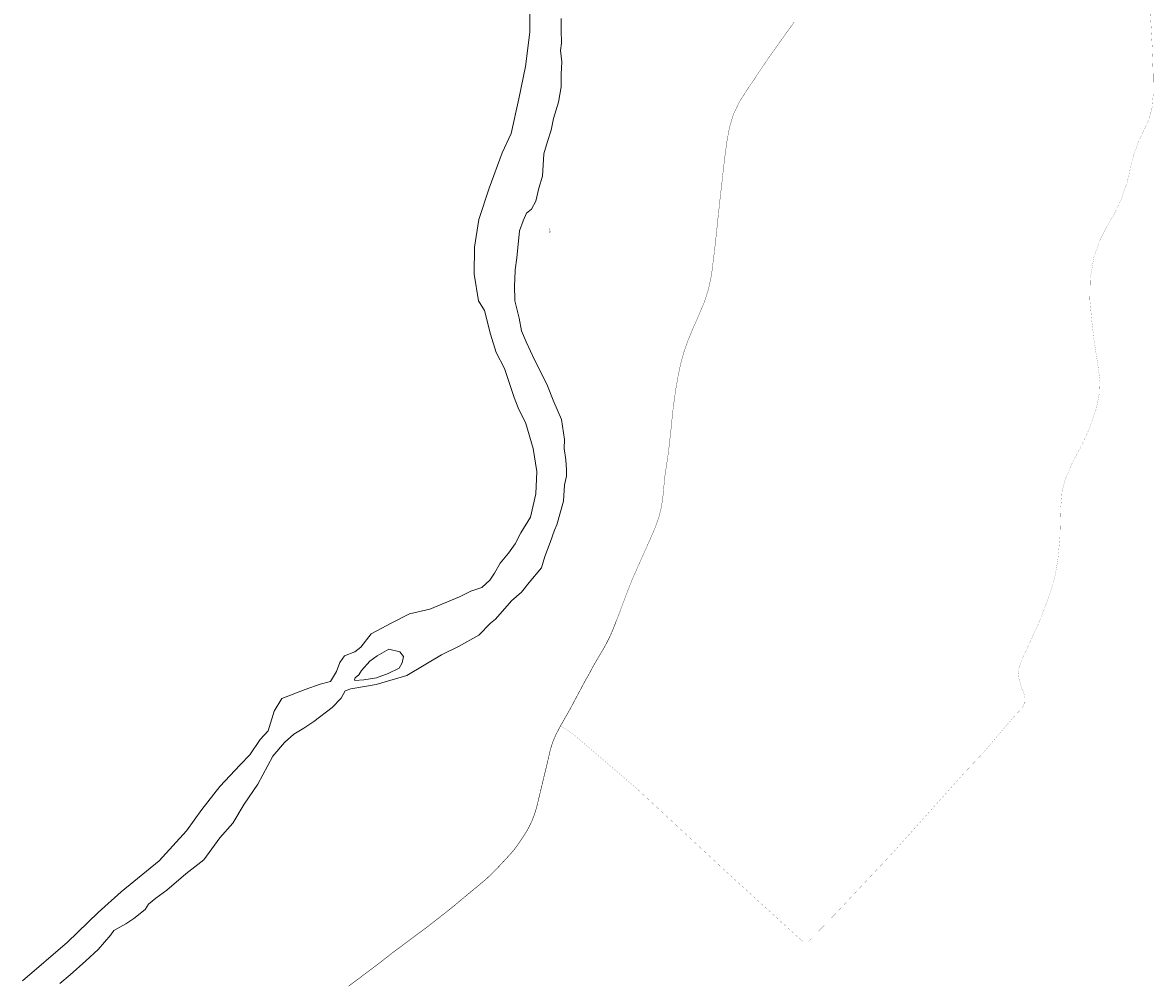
# Model space of a CAD drawing. Header units: metres. Extents: x 347609 to 404409, y 8548087 to 8605413.
# Tile 15 of 45: x 375504 to 376558, y 8566511 to 8567404. Entities that reach past the tile are written whole.
import ezdxf
from ezdxf.enums import TextEntityAlignment as Align

# ---------------------------------------------------------------- set-up
doc = ezdxf.new("R2010")
doc.units = ezdxf.units.M
doc.linetypes.add('ACAD_ISO04W100', pattern=[30, 24, -3, 0, -3])
doc.layers.add('01. RIO', color=7, linetype='Continuous', lineweight=5, true_color=0x2776bb)
doc.layers.add('Predios Rurales Nombres', color=7, linetype='Continuous', true_color=0xffffff)
doc.layers.add('Red vial nacional', color=242, linetype='Continuous', lineweight=40)
doc.layers.add('Red vial vecinal', color=241, linetype='ACAD_ISO04W100', lineweight=30)
doc.styles.add('ARIAL', font='arial.ttf')

# ---------------------------------------------------------------- blocks, each defined once
blk = doc.blocks.new('REIORORI')
at = {"layer": '01. RIO', "color": 152, "lineweight": 15, "true_color": 0x2776bb, "flags": 128}
for points in [[(375503.5, 8566510.7), (375545.3, 8566546.9), (375574.1, 8566574.4), (375595.4, 8566593.7), (375630.8, 8566622.8), (375656.4, 8566650.8), (375670.6, 8566670.6), (375687.5, 8566692.1), (375706.4, 8566712.3), (375715.4, 8566721.6), (375725, 8566735.9), (375732.6, 8566743.9), (375738.3, 8566762.4), (375745.2, 8566774), (375767.1, 8566782.6), (375781, 8566787.3), (375790.6, 8566789.9), (375796.2, 8566799.2), (375799.6, 8566807.8), (375803.9, 8566813.8), (375813.5, 8566817.7), (375819.1, 8566822), (375828.8, 8566834.4), (375848, 8566844.7), (375864.6, 8566853), (375883.5, 8566857.3), (375911, 8566868.8), (375921.6, 8566874.1), (375931.8, 8566877.5), (375939.4, 8566884.4), (375943.8, 8566891), (375949.1, 8566900.4), (375956.7, 8566909.7), (375963, 8566918.3), (375968.3, 8566928.5), (375977.3, 8566943.1), (375982.2, 8566965), (375983.2, 8566985.9), (375979.9, 8567007.4), (375973, 8567030.6), (375965.7, 8567045.2), (375962, 8567054.8), (375953.1, 8567082), (375945.4, 8567096.9), (375940.1, 8567113.8), (375934.5, 8567136.1), (375928.9, 8567145.1), (375924.9, 8567169.9), (375925.2, 8567195), (375929.2, 8567220.9), (375938.8, 8567250), (375950.8, 8567283), (375959.4, 8567301.2), (375966.3, 8567333.3), (375972.6, 8567363.7), (375976.6, 8567395.5), (375976.6, 8567423.1)], [(375538.2, 8566508.4), (375548, 8566516.3), (375562.5, 8566529.3), (375573.9, 8566539.9), (375585.8, 8566553.7), (375588.5, 8566557.7), (375599.9, 8566563.8), (375607.4, 8566569), (375618, 8566577.2), (375621.1, 8566582.4), (375627.8, 8566587.7), (375638, 8566595.2), (375655.7, 8566610.6), (375672.5, 8566623.6), (375687.5, 8566644), (375699.7, 8566657.9), (375710.2, 8566675.4), (375722.9, 8566694.1), (375737, 8566720.2), (375747.9, 8566733), (375756.4, 8566740.7), (375765.8, 8566746.5), (375775.2, 8566752.7), (375792.4, 8566765.8), (375800.7, 8566774.4), (375804.5, 8566781.1), (375809.7, 8566783.1), (375833.2, 8566787), (375861.9, 8566795.5), (375894.4, 8566814.7), (375910.3, 8566822.6), (375929, 8566833.3), (375939.9, 8566844.4), (375944.8, 8566848.2), (375959.5, 8566865.3), (375968.8, 8566873.1), (375976.2, 8566882.4), (375987.7, 8566895.9), (375990.8, 8566906.5), (375995.7, 8566919.6), (375999.6, 8566931), (376002, 8566936), (376008.2, 8566958.1), (376008.9, 8566973.3), (376010.8, 8566981.5), (376010.8, 8566987.3), (376010.3, 8566996.6), (376008.8, 8567007.1), (376008.9, 8567015.6), (376006.1, 8567034.4), (375999.2, 8567050.8), (375992.6, 8567067.3), (375981.5, 8567089.4), (375973.3, 8567106.8), (375969, 8567116.9), (375966.6, 8567128.8), (375962.8, 8567145.1), (375962.4, 8567159.5), (375962.6, 8567165), (375962.9, 8567173.9), (375964.5, 8567185.2), (375967.2, 8567210.2), (375970.6, 8567219.5), (375973.7, 8567226.6), (375978.4, 8567230.4), (375982.2, 8567238), (375985, 8567250.1), (375988.4, 8567261.3), (375989.9, 8567282), (375993.1, 8567293.7), (375996.5, 8567304.2), (375998.9, 8567314.9), (376003.5, 8567330.4), (376005.8, 8567344.7), (376006, 8567356.4), (376006.5, 8567367.8), (376005.3, 8567378.6), (376006.2, 8567385.4), (376005.8, 8567397.6), (376006, 8567408.4)]]:
    blk.add_lwpolyline(points, dxfattribs=at)
blk.add_lwpolyline([(375813.4, 8566790.9), (375821.8, 8566791.6), (375833.8, 8566793.4), (375844.7, 8566797.3), (375854.7, 8566802.4), (375857.6, 8566807.4), (375858.7, 8566813.1), (375855.3, 8566817.7), (375845.2, 8566820.2), (375834.4, 8566814), (375827.5, 8566808.9), (375819.8, 8566800.2), (375817.1, 8566796.2), (375813.7, 8566793.3), (375813, 8566791.5)], close=True, dxfattribs=at)

msp = doc.modelspace()

# ---------------------------------------------------------------- linework, layer by layer
at = {"layer": 'Red vial nacional', "transparency": 33554623}
for points, const_width in [([(376057.5, 8566846.8), (376059.8, 8566852.5), (376062.6, 8566860), (376064.4, 8566864.8), (376066.5, 8566870.6), (376069.1, 8566877.2), (376072, 8566884.5), (376075.3, 8566892.1), (376078.9, 8566900.1), (376082.6, 8566908.5), (376086.5, 8566917.1), (376090.3, 8566925.7), (376094, 8566934.5), (376097.1, 8566943.3), (376099.3, 8566952), (376100.6, 8566960.4), (376101.5, 8566968.4), (376102.1, 8566976.1), (376102.9, 8566983.2), (376103.8, 8566989), (376104.7, 8566994.9), (376105.9, 8567003.1), (376107.1, 8567013.1), (376107.7, 8567019), (376108.5, 8567026.1), (376109.3, 8567034.4), (376110.3, 8567043.7), (376111.6, 8567053.8), (376113.1, 8567063.9), (376114.9, 8567074.3), (376117.2, 8567085.2), (376120.2, 8567096.5), (376124.2, 8567108), (376129, 8567119.5), (376134.2, 8567131.2), (376139.3, 8567143.3), (376143.4, 8567156), (376146.2, 8567169.3), (376147.9, 8567183.1), (376149.6, 8567197.1), (376151.1, 8567211.3), (376152.6, 8567225.7), (376154.1, 8567239.7), (376155.7, 8567253.5), (376157.2, 8567267.1), (376158.8, 8567280.6), (376160.6, 8567293.8), (376162.9, 8567306.6), (376166.6, 8567318.9), (376172.2, 8567330.6), (376179.2, 8567341.5), (376186.3, 8567352), (376193.3, 8567362.6), (376200.5, 8567373.1), (376208, 8567383.6), (376215.6, 8567394.3), (376223.3, 8567404.9)], 0.3), ([(375807.6, 8566505.8), (375817.7, 8566513.2), (375828, 8566521.1), (375838.4, 8566528.9), (375849, 8566537.2), (375859.1, 8566544.7), (375868.8, 8566552), (375878.6, 8566559.2), (375888.2, 8566566.6), (375897.4, 8566573.8), (375906.3, 8566580.9), (375914.5, 8566587.8), (375922.2, 8566594.2), (375929.5, 8566600.2), (375935.9, 8566605.6), (375940.5, 8566609.9), (375944.9, 8566614.3), (375949.2, 8566618.9), (375954.7, 8566624.8), (375959.1, 8566629.6), (375962.7, 8566633.9), (375966.9, 8566639.7), (375972.4, 8566648), (375975.6, 8566653.5), (375978.5, 8566659.5), (375981.1, 8566666.2), (375983.2, 8566673.2), (375984.9, 8566680.3), (375986.7, 8566687.7), (375988.5, 8566695.3), (375990.3, 8566702.8), (375992.2, 8566710.5), (375994, 8566718.2), (375995.7, 8566725.7), (375997.9, 8566733.1), (376001.2, 8566740.8), (376005.3, 8566748.5), (376009.9, 8566756.5), (376014.4, 8566764.4), (376018.6, 8566772.4), (376023, 8566780.6), (376027.4, 8566788.9), (376031.9, 8566796.8), (376036, 8566804.5), (376040.5, 8566812.2), (376044.9, 8566819.5), (376048.8, 8566826.6), (376052.1, 8566833.4), (376054.6, 8566839.3), (376057.5, 8566846.8)], 0.5)]:
    msp.add_lwpolyline(points, dxfattribs=dict(at, const_width=const_width))
at = {"layer": 'Red vial vecinal', "lineweight": 15, "transparency": 33554687, "const_width": 0.1}
msp.add_lwpolyline([(376555.2, 8567420.7), (376557.3, 8567381.9), (376558.2, 8567355.4), (376558.3, 8567338.3), (376557.3, 8567326), (376554.5, 8567314.7), (376544.5, 8567293.3), (376539.9, 8567280.6), (376537.7, 8567272), (376534, 8567255.6), (376531, 8567247.5), (376528.3, 8567239.6), (376524.7, 8567231.8), (376521.3, 8567224.7), (376515.3, 8567215.1), (376508.8, 8567201.9), (376502.9, 8567185.9), (376499.5, 8567165.8), (376499.1, 8567146.3), (376501, 8567125.7), (376503, 8567108.6), (376506.7, 8567084.3), (376508.4, 8567071), (376507.9, 8567058.2), (376505.2, 8567044.6), (376498.4, 8567025.2), (376491.4, 8567010), (376483.6, 8566995.8), (376476.2, 8566978.7), (376473.3, 8566967.9), (376471.9, 8566951.3), (376471.2, 8566924.6), (376469.4, 8566904.7), (376466.2, 8566885.8), (376459.1, 8566864), (376452.2, 8566846.4), (376444.5, 8566829.2), (376437, 8566813.1), (376433.8, 8566805.2), (376432.1, 8566798.9), (376432.8, 8566792.9), (376435.1, 8566785.4), (376437.8, 8566777.8), (376438.4, 8566774.1), (376438.1, 8566769.1), (376436, 8566765.3), (376428.3, 8566757.1), (376398.3, 8566721.9), (376381, 8566703.6), (376314.4, 8566629.2), (376261.5, 8566572.9), (376238, 8566548.8), (376235.5, 8566547.2), (376232.2, 8566547.2), (376229.1, 8566549.4), (376156.9, 8566615.3), (376077.4, 8566689.2), (376016.7, 8566741.2), (376010.7, 8566745.3), (376005.3, 8566748.5)], dxfattribs=at)

# ---------------------------------------------------------------- block references
msp.add_blockref('REIORORI', (0, 0))

# ---------------------------------------------------------------- texts
at = {"layer": 'Predios Rurales Nombres', "color": 251, "true_color": 0x636466, "style": 'ARIAL'}
msp.add_text('06385', height=1, rotation=-87.7204, dxfattribs=at).set_placement((375994.3, 8567212.5), align=Align.BOTTOM_LEFT)

doc.saveas('drawing.dxf')
